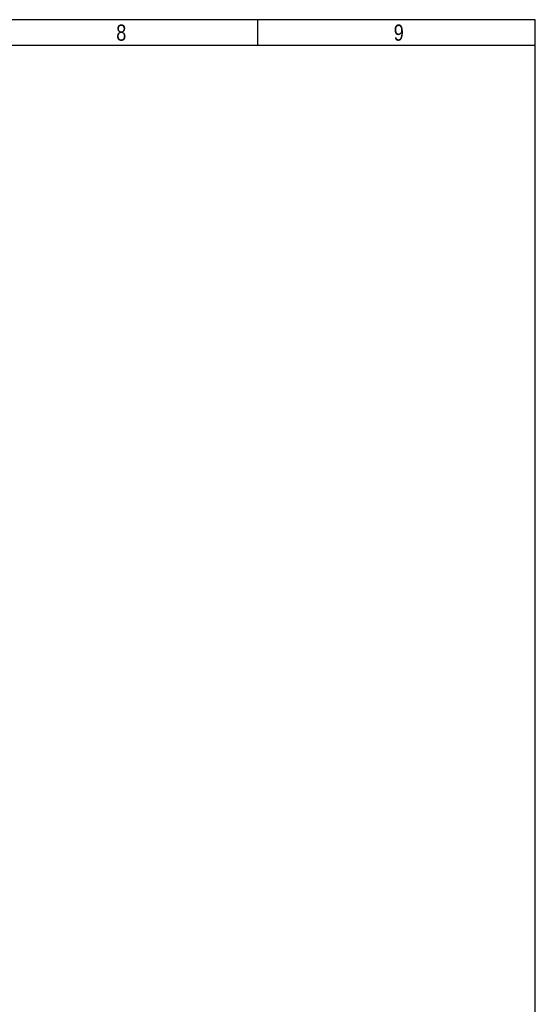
# Model space of a CAD drawing. Header units: millimetres. Extents: x 16 to 406, y 5 to 285.
# Tile 4 of 4: x 326 to 406, y 132 to 285. Entities that reach past the tile are written whole.
import ezdxf

# ---------------------------------------------------------------- set-up
doc = ezdxf.new("R2010")
doc.units = ezdxf.units.MM
doc.layers.add('10', color=7, linetype='Continuous')
doc.styles.add('SEACAD_Arial', font='arial.ttf')

msp = doc.modelspace()

# ---------------------------------------------------------------- linework, layer by layer
at = {"layer": '10', "color": 7, "linetype": 'Continuous'}
for p, q in [((362.777, 280.578), (362.777, 284.578)), ((405.666, 280.578), (19.666, 280.578))]:
    msp.add_line(p, q, dxfattribs=at)
msp.add_lwpolyline([(405.666, 13.577), (405.666, 284.577), (15.666, 284.577), (15.666, 13.577), (405.666, 13.577)], dxfattribs=at)

# ---------------------------------------------------------------- texts
at = {"layer": '10', "char_height": 2.5, "width": 1.52175, "attachment_point": 1, "style": 'SEACAD_Arial'}
for s, insert in [('{\\farial rounded mt|b0||i0||c0|p34;\\C7;\\H2.50000002;\\W0.8;8}', (340.888, 283.828)), ('{\\farial rounded mt|b0||i0||c0|p34;\\C7;\\H2.50000002;\\W0.8;9}', (383.777, 283.828))]:
    msp.add_mtext(s, dxfattribs=dict(at, insert=insert))

doc.saveas('drawing.dxf')
